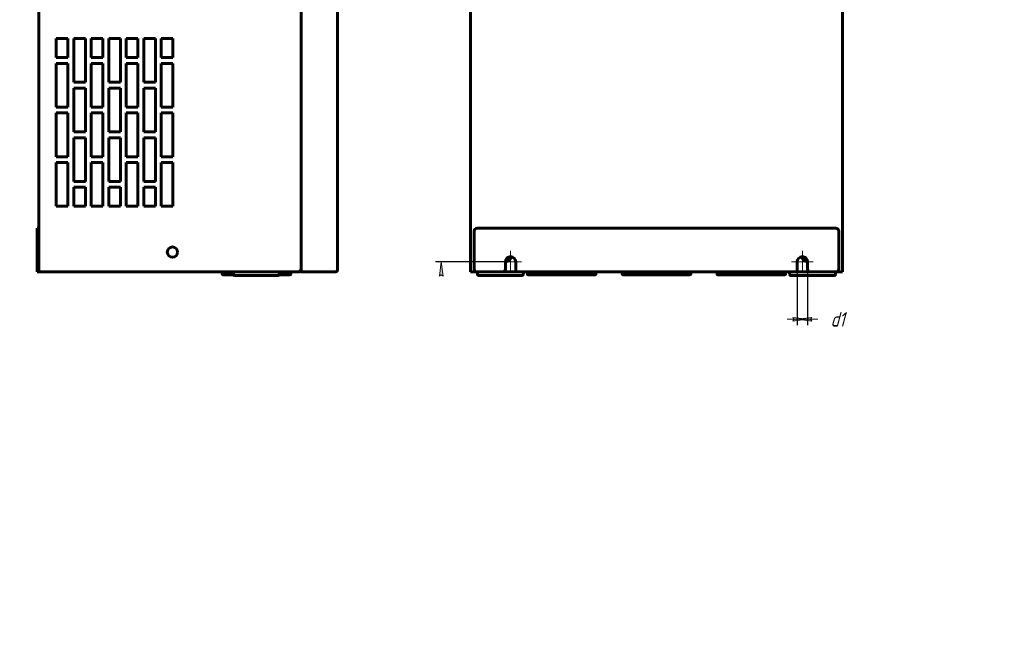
# Model space of a CAD drawing. Header units: millimetres. Extents: x 0 to 594, y 0 to 420.
# Tile 9 of 19: x 257 to 594, y 0 to 210. Entities that reach past the tile are written whole.
import ezdxf

# ---------------------------------------------------------------- set-up
doc = ezdxf.new("R2010")
doc.units = ezdxf.units.MM
for name, pattern in [('K5LT_AXLED', [12, 7.5, -1.5, 1.5, -1.5]), ('K5LT_BASIC', [0]), ('K5LT_THIN', [0])]:
    doc.linetypes.add(name, pattern=pattern)
doc.layers.add('Системный слой', color=7, linetype='Continuous')
doc.styles.add('KDIMTEXTSTYLE', font='GOST_AU.SHX', dxfattribs={"width": 0.96, "oblique": 15, "height": 5})
doc.dimstyles.new('KDIMSTYLE (0.50)', dxfattribs={"dimtxt": 5, "dimasz": 1, "dimexe": 2, "dimexo": 0, "dimgap": 1, "dimtad": 1, "dimlfac": 2, "dimtxsty": 'KDIMTEXTSTYLE', "dimsah": 1, "dimcen": 0, "dimdle": 1, "dimadec": 0, "dimazin": 0, "dimtfac": 0.667, "dimtmove": 0, "dimatfit": 3, "dimfxl": 1, "dimtvp": 1, "dimtolj": 1, "dimtzin": 0, "dimarcsym": 0})

# ---------------------------------------------------------------- blocks, each defined once
blk = doc.blocks.new('U23')
at = {"layer": 'Системный слой', "color": 150, "linetype": 'K5LT_BASIC', "lineweight": 60, "true_color": 0x0080ff}
for p, q in [((329.8574731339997, 122.538221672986), (326.1654858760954, 122.5382216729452)), ((349.1654858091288, 122.5382216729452), (345.4734985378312, 122.538221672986))]:
    blk.add_line(p, q, dxfattribs=at)
blk = doc.blocks.new('U25')
at = {"layer": 'Системный слой', "color": 150, "linetype": 'K5LT_BASIC', "lineweight": 60, "true_color": 0x0080ff}
for p, q in [((352.3168849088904, 326.0426267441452), (352.3168849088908, 326.0382216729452)), ((352.3168849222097, 123.5382216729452), (352.3168849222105, 123.5338166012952))]:
    blk.add_line(p, q, dxfattribs=at)
blk = doc.blocks.new('U26')
at = {"layer": 'Системный слой', "color": 150, "linetype": 'K5LT_BASIC', "lineweight": 60, "true_color": 0x0080ff}
for p, q in [((325.9154858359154, 123.5351321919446), (263.9154858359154, 123.5382216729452)), ((352.3168849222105, 123.5338166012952), (349.4154858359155, 123.5339611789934))]:
    blk.add_line(p, q, dxfattribs=at)
blk = doc.blocks.new('U31')
at = {"layer": 'Системный слой', "color": 150, "linetype": 'K5LT_BASIC', "lineweight": 60, "true_color": 0x0080ff}
for p, q in [((337.6654858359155, 122.2882216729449), (330.2904858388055, 122.2882216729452)), ((345.0404858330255, 122.2882216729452), (337.6654858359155, 122.2882216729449))]:
    blk.add_line(p, q, dxfattribs=at)
blk = doc.blocks.new('U51')
at = {"layer": 'Системный слой', "color": 150, "linetype": 'K5LT_BASIC', "lineweight": 60, "true_color": 0x0080ff}
for p, q in [((422.030819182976, 123.5382216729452), (427.530819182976, 123.5382216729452)), ((522.0308191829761, 123.5382216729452), (527.5308191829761, 123.5382216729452))]:
    blk.add_line(p, q, dxfattribs=at)
blk = doc.blocks.new('U57')
at = {"layer": 'Системный слой', "color": 30, "linetype": 'K5LT_AXLED', "lineweight": 18, "true_color": 0xff8000}
for q in [(524.7808191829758, 130.7882216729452), (521.0308191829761, 127.0382216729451), (524.7808191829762, 123.2882216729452), (528.5308191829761, 127.0382216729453)]:
    blk.add_line((524.7808191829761, 127.0382216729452), q, dxfattribs=at)
blk = doc.blocks.new('U58')
at = {"layer": 'Системный слой', "color": 30, "linetype": 'K5LT_AXLED', "lineweight": 18, "true_color": 0xff8000}
for q in [(424.780819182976, 130.7882216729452), (421.030819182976, 127.0382216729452), (428.530819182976, 127.0382216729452), (424.780819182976, 123.2882216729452)]:
    blk.add_line((424.780819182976, 127.0382216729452), q, dxfattribs=at)
blk = doc.blocks.new('KDIMARROW_02')
at = {"layer": 'Системный слой'}
blk.add_hatch(color=0, dxfattribs=at).paths.add_polyline_path([(4.5, -5.51091059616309e-16), (5, 0.6582624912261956), (0, 0), (5, -0.658262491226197)])
at = {"layer": 'Системный слой', "color": 0, "linetype": 'K5LT_THIN', "lineweight": 18}
for p, q in [((0, 0), (-1, 0)), ((5, 0.6582624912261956), (0, 0)), ((0, 0), (5, -0.658262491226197)), ((0, 0), (7, -8.572527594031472e-16)), ((4.5, -5.51091059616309e-16), (5, 0.6582624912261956)), ((5, -0.658262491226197), (4.5, -5.51091059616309e-16))]:
    blk.add_line(p, q, dxfattribs=at)
blk = doc.blocks.new('KDIMARROW_01')
at = {"layer": 'Системный слой'}
blk.add_hatch(color=0, dxfattribs=at).paths.add_polyline_path([(-5, -0.6582624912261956), (0, 0), (-5, 0.658262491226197), (-4.5, 5.51091059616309e-16)])
at = {"layer": 'Системный слой', "color": 0, "linetype": 'K5LT_THIN', "lineweight": 18}
for p, q in [((-4.5, 5.51091059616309e-16), (-5, 0.658262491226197)), ((-5, 0.658262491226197), (0, 0)), ((0, 0), (-5, -0.6582624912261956)), ((-5, -0.6582624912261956), (-4.5, 5.51091059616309e-16)), ((0, 0), (-1, 0))]:
    blk.add_line(p, q, dxfattribs=at)

msp = doc.modelspace()

# ---------------------------------------------------------------- linework, layer by layer
at = {"layer": 'Системный слой', "color": 150, "linetype": 'K5LT_BASIC', "lineweight": 60, "true_color": 0x0080ff}
for p, q in [((263.0654858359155, 123.5382216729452), (263.0654858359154, 336.0382216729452)), ((411.030819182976, 336.0382216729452), (411.030819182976, 123.5382216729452)), ((538.5308191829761, 123.5382216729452), (538.5308191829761, 336.0382216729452)), ((352.9654858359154, 124.2882216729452), (352.9654858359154, 325.2882216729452)), ((353.0154858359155, 124.2882216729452), (353.0154858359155, 233.8382216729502)), ((365.4654858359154, 124.2882216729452), (365.4654858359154, 233.8382216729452)), ((269.0654858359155, 203.5382216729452), (273.0654858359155, 203.5382216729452)), ((269.0654858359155, 197.0382216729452), (269.0654858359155, 203.5382216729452)), ((273.0654858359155, 203.5382216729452), (273.0654858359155, 197.0382216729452)), ((275.0654858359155, 203.5382216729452), (279.0654858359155, 203.5382216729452)), ((275.0654858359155, 188.5382216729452), (275.0654858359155, 203.5382216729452)), ((279.0654858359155, 203.5382216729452), (279.0654858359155, 188.5382216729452)), ((281.0654858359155, 197.0382216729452), (281.0654858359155, 203.5382216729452)), ((281.0654858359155, 203.5382216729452), (285.0654858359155, 203.5382216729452)), ((285.0654858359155, 203.5382216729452), (285.0654858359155, 197.0382216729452)), ((287.0654858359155, 203.5382216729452), (291.0654858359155, 203.5382216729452)), ((287.0654858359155, 188.5382216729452), (287.0654858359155, 203.5382216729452)), ((291.0654858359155, 203.5382216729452), (291.0654858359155, 188.5382216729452)), ((293.0654858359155, 203.5382216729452), (297.0654858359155, 203.5382216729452)), ((293.0654858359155, 197.0382216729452), (293.0654858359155, 203.5382216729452)), ((297.0654858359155, 203.5382216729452), (297.0654858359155, 197.0382216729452)), ((299.0654858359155, 188.5382216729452), (299.0654858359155, 203.5382216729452)), ((299.0654858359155, 203.5382216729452), (303.0654858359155, 203.5382216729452)), ((303.0654858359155, 203.5382216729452), (303.0654858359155, 188.5382216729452)), ((305.0654858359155, 203.5382216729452), (309.0654858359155, 203.5382216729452)), ((305.0654858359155, 197.0382216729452), (305.0654858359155, 203.5382216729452)), ((309.0654858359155, 203.5382216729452), (309.0654858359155, 197.0382216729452)), ((273.0654858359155, 197.0382216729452), (269.0654858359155, 197.0382216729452)), ((285.0654858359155, 197.0382216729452), (281.0654858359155, 197.0382216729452)), ((297.0654858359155, 197.0382216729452), (293.0654858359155, 197.0382216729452)), ((309.0654858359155, 197.0382216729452), (305.0654858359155, 197.0382216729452)), ((269.0654858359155, 180.0382216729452), (269.0654858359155, 195.0382216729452)), ((269.0654858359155, 195.0382216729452), (273.0654858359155, 195.0382216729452)), ((273.0654858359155, 195.0382216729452), (273.0654858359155, 180.0382216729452)), ((281.0654858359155, 195.0382216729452), (285.0654858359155, 195.0382216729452)), ((281.0654858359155, 180.0382216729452), (281.0654858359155, 195.0382216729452)), ((285.0654858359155, 195.0382216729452), (285.0654858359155, 180.0382216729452)), ((293.0654858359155, 195.0382216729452), (297.0654858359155, 195.0382216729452)), ((293.0654858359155, 180.0382216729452), (293.0654858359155, 195.0382216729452)), ((297.0654858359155, 195.0382216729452), (297.0654858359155, 180.0382216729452)), ((305.0654858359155, 180.0382216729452), (305.0654858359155, 195.0382216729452)), ((305.0654858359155, 195.0382216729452), (309.0654858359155, 195.0382216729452)), ((309.0654858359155, 195.0382216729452), (309.0654858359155, 180.0382216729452)), ((279.0654858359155, 188.5382216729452), (275.0654858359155, 188.5382216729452)), ((275.0654858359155, 171.5382216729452), (275.0654858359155, 186.5382216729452)), ((275.0654858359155, 186.5382216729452), (279.0654858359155, 186.5382216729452)), ((279.0654858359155, 186.5382216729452), (279.0654858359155, 171.5382216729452)), ((287.0654858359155, 188.5382216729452), (291.0654858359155, 188.5382216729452)), ((287.0654858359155, 171.5382216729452), (287.0654858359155, 186.5382216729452)), ((287.0654858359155, 186.5382216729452), (291.0654858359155, 186.5382216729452)), ((291.0654858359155, 186.5382216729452), (291.0654858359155, 171.5382216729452)), ((303.0654858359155, 188.5382216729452), (299.0654858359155, 188.5382216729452)), ((299.0654858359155, 171.5382216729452), (299.0654858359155, 186.5382216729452)), ((299.0654858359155, 186.5382216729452), (303.0654858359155, 186.5382216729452)), ((303.0654858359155, 186.5382216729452), (303.0654858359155, 171.5382216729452)), ((273.0654858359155, 180.0382216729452), (269.0654858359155, 180.0382216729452)), ((285.0654858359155, 180.0382216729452), (281.0654858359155, 180.0382216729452)), ((297.0654858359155, 180.0382216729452), (293.0654858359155, 180.0382216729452)), ((309.0654858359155, 180.0382216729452), (305.0654858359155, 180.0382216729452)), ((269.0654858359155, 163.0382216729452), (269.0654858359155, 178.0382216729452)), ((269.0654858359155, 178.0382216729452), (273.0654858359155, 178.0382216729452)), ((273.0654858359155, 178.0382216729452), (273.0654858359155, 163.0382216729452)), ((281.0654858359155, 178.0382216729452), (285.0654858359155, 178.0382216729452)), ((281.0654858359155, 163.0382216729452), (281.0654858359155, 178.0382216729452)), ((285.0654858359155, 178.0382216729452), (285.0654858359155, 163.0382216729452)), ((293.0654858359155, 163.0382216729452), (293.0654858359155, 178.0382216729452)), ((293.0654858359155, 178.0382216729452), (297.0654858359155, 178.0382216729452)), ((297.0654858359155, 178.0382216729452), (297.0654858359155, 163.0382216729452)), ((305.0654858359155, 178.0382216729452), (309.0654858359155, 178.0382216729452)), ((305.0654858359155, 163.0382216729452), (305.0654858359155, 178.0382216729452)), ((309.0654858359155, 178.0382216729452), (309.0654858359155, 163.0382216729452)), ((279.0654858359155, 171.5382216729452), (275.0654858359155, 171.5382216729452)), ((275.0654858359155, 169.5382216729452), (279.0654858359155, 169.5382216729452)), ((275.0654858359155, 154.5382216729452), (275.0654858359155, 169.5382216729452)), ((279.0654858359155, 169.5382216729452), (279.0654858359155, 154.5382216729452)), ((287.0654858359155, 171.5382216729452), (291.0654858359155, 171.5382216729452)), ((287.0654858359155, 169.5382216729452), (291.0654858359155, 169.5382216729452)), ((287.0654858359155, 154.5382216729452), (287.0654858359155, 169.5382216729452)), ((291.0654858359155, 169.5382216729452), (291.0654858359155, 154.5382216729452)), ((303.0654858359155, 171.5382216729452), (299.0654858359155, 171.5382216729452)), ((299.0654858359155, 154.5382216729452), (299.0654858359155, 169.5382216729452)), ((299.0654858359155, 169.5382216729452), (303.0654858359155, 169.5382216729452)), ((303.0654858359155, 169.5382216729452), (303.0654858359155, 154.5382216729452)), ((273.0654858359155, 163.0382216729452), (269.0654858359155, 163.0382216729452)), ((285.0654858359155, 163.0382216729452), (281.0654858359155, 163.0382216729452)), ((297.0654858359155, 163.0382216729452), (293.0654858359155, 163.0382216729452)), ((309.0654858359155, 163.0382216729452), (305.0654858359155, 163.0382216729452)), ((269.0654858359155, 146.0382216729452), (269.0654858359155, 161.0382216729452)), ((269.0654858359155, 161.0382216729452), (273.0654858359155, 161.0382216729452)), ((273.0654858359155, 161.0382216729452), (273.0654858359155, 146.0382216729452)), ((281.0654858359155, 146.0382216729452), (281.0654858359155, 161.0382216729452)), ((281.0654858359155, 161.0382216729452), (285.0654858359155, 161.0382216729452)), ((285.0654858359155, 161.0382216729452), (285.0654858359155, 146.0382216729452)), ((293.0654858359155, 161.0382216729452), (297.0654858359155, 161.0382216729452)), ((293.0654858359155, 146.0382216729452), (293.0654858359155, 161.0382216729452)), ((297.0654858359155, 161.0382216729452), (297.0654858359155, 146.0382216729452)), ((305.0654858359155, 146.0382216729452), (305.0654858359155, 161.0382216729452)), ((305.0654858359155, 161.0382216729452), (309.0654858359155, 161.0382216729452)), ((309.0654858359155, 161.0382216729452), (309.0654858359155, 146.0382216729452)), ((279.0654858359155, 154.5382216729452), (275.0654858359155, 154.5382216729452)), ((275.0654858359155, 152.5382216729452), (279.0654858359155, 152.5382216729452)), ((275.0654858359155, 146.0382216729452), (275.0654858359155, 152.5382216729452)), ((279.0654858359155, 152.5382216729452), (279.0654858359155, 146.0382216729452)), ((287.0654858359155, 154.5382216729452), (291.0654858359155, 154.5382216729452)), ((287.0654858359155, 146.0382216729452), (287.0654858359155, 152.5382216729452)), ((287.0654858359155, 152.5382216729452), (291.0654858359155, 152.5382216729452)), ((291.0654858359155, 152.5382216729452), (291.0654858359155, 146.0382216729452)), ((303.0654858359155, 154.5382216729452), (299.0654858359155, 154.5382216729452)), ((299.0654858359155, 152.5382216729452), (303.0654858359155, 152.5382216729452)), ((299.0654858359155, 146.0382216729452), (299.0654858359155, 152.5382216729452)), ((303.0654858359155, 152.5382216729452), (303.0654858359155, 146.0382216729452)), ((273.0654858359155, 146.0382216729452), (269.0654858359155, 146.0382216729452)), ((279.0654858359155, 146.0382216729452), (275.0654858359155, 146.0382216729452)), ((285.0654858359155, 146.0382216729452), (281.0654858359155, 146.0382216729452)), ((291.0654858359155, 146.0382216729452), (287.0654858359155, 146.0382216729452)), ((297.0654858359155, 146.0382216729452), (293.0654858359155, 146.0382216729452)), ((303.0654858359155, 146.0382216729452), (299.0654858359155, 146.0382216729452)), ((309.0654858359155, 146.0382216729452), (305.0654858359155, 146.0382216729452)), ((262.4654858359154, 137.5382216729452), (262.4654858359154, 138.5382216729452)), ((262.4654858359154, 138.5382216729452), (263.0654858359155, 138.5382216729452)), ((263.0654858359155, 138.5382216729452), (263.0654858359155, 137.5382216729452)), ((536.2808191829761, 138.5382216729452), (413.280819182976, 138.5382216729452)), ((262.4654858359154, 124.5382216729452), (262.4654858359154, 137.5382216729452)), ((263.0654858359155, 124.5382216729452), (263.0654858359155, 137.5382216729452)), ((412.280819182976, 137.5382216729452), (412.280819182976, 124.5382216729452)), ((537.2808191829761, 124.5382216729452), (537.2808191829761, 137.5382216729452)), ((424.157450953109, 128.5185021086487), (423.8328582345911, 128.1660250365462)), ((423.8868547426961, 128.1163001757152), (424.162758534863, 128.4159056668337)), ((424.2294462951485, 128.4522022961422), (424.157450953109, 128.5185021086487)), ((424.162758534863, 128.4159056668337), (424.192834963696, 127.8345259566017)), ((424.2514078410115, 127.8620105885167), (424.2294462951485, 128.4522022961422)), ((424.4430089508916, 128.6914341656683), (424.3783150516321, 128.5367060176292)), ((424.3783150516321, 128.5367060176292), (424.4347508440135, 128.5131094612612)), ((424.4347508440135, 128.5131094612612), (424.499444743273, 128.6678376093)), ((424.499444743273, 128.6678376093), (424.4430089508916, 128.6914341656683)), ((423.030819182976, 124.5382216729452), (423.030819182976, 127.0382216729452)), ((423.3739052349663, 127.9385124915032), (423.3451936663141, 127.8763320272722)), ((423.3451936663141, 127.8763320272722), (423.3544411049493, 127.8146896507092)), ((423.3544411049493, 127.8146896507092), (423.4221464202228, 127.8388144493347)), ((423.410829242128, 127.9776442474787), (423.3739052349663, 127.9385124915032)), ((423.4631441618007, 128.0092726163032), (423.410829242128, 127.9776442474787)), ((423.4211116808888, 127.8774082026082), (423.4467516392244, 127.9125192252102)), ((423.4221464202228, 127.8388144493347), (423.4211116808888, 127.8774082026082)), ((423.4467516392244, 127.9125192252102), (423.4877822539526, 127.9401267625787)), ((423.5165924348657, 127.5737553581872), (423.4488871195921, 127.5496305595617)), ((423.4488871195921, 127.5496305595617), (423.4807031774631, 127.4960298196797)), ((423.564702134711, 128.0454598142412), (423.4631441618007, 128.0092726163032)), ((423.4807031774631, 127.4960298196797), (423.5422655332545, 127.4660158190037)), ((423.4877822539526, 127.9401267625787), (423.5893402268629, 127.9763139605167)), ((423.5401957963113, 127.5432032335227), (423.5165924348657, 127.5737553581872)), ((423.5822611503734, 127.5322170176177), (423.5401957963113, 127.5432032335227)), ((423.5422655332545, 127.4660158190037), (423.5956149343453, 127.4590503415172)), ((423.6252294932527, 128.0540394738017), (423.564702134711, 128.0454598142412)), ((423.631504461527, 127.5367759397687), (423.5822611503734, 127.5322170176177)), ((423.5893402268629, 127.9763139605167), (423.6385832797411, 127.9808727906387)), ((423.5956149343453, 127.4590503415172), (423.6561425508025, 127.4676300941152)), ((423.6785791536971, 128.0470740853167), (423.6252294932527, 128.0540394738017)), ((423.733062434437, 127.5729631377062), (423.631504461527, 127.5367759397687)), ((423.6385832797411, 127.9808727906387), (423.6806486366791, 127.9698865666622)), ((423.6561425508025, 127.4676300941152), (423.757700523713, 127.5038172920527)), ((423.7401412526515, 128.0170599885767), (423.6785791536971, 128.0470740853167)), ((423.6806486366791, 127.9698865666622), (423.715536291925, 127.9433553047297)), ((423.715536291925, 127.9433553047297), (423.7432457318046, 127.9012788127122)), ((423.7740927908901, 127.6005705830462), (423.733062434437, 127.5729631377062)), ((423.7791352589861, 127.9790044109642), (423.7401412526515, 128.0170599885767)), ((423.7432457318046, 127.9012788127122), (423.804840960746, 127.7284141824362)), ((423.757700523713, 127.5038172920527), (423.81001518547, 127.5354455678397)), ((423.7997327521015, 127.6356815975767), (423.7740927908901, 127.6005705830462)), ((423.810951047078, 127.9254036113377), (423.7791352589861, 127.9790044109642)), ((423.809982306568, 127.6782962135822), (423.7997327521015, 127.6356815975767)), ((423.804840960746, 127.7284141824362), (423.809982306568, 127.6782962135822)), ((423.81001518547, 127.5354455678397), (423.8469394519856, 127.5745774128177)), ((423.8725462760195, 127.7525389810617), (423.810951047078, 127.9254036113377)), ((423.8328582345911, 128.1660250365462), (423.8868547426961, 128.1163001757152)), ((423.8469394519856, 127.5745774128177), (423.8756507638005, 127.6367577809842)), ((423.8817939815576, 127.6908966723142), (423.8725462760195, 127.7525389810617)), ((423.8756507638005, 127.6367577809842), (423.8817939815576, 127.6908966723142)), ((424.192834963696, 127.8345259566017), (424.2558308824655, 127.7765136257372)), ((424.535426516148, 128.1704280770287), (424.2514078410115, 127.8620105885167)), ((424.2558308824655, 127.7765136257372), (424.5804236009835, 128.1289906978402)), ((424.5804236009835, 128.1289906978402), (424.535426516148, 128.1704280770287)), ((426.530819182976, 124.5382216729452), (426.530819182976, 127.0382216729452)), ((523.0308191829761, 124.5382216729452), (523.0308191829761, 127.0382216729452)), ((526.5308191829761, 124.5382216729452), (526.5308191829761, 127.0382216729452)), ((262.4654858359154, 123.5382216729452), (262.4654858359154, 124.5382216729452)), ((262.4654858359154, 123.5382216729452), (263.0654858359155, 123.5382216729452)), ((263.0654858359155, 124.5382216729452), (263.0654858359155, 123.5382216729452)), ((263.9154858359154, 123.5382216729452), (263.0654858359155, 123.5382216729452)), ((352.3154858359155, 123.5382216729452), (263.9154858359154, 123.5382216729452)), ((325.9154858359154, 123.5382216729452), (325.9154858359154, 122.7882216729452)), ((329.7904858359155, 122.7882216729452), (329.7904858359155, 123.5382216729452)), ((345.5404858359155, 122.7882216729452), (345.5404858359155, 123.5382216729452)), ((349.4154858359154, 123.5382216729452), (349.4154858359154, 122.7882216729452)), ((352.3154858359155, 123.5382216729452), (352.3654858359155, 123.5382216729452)), ((352.3654858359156, 123.5382216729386), (352.3168849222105, 123.5338166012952)), ((352.3168849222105, 123.5338166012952), (352.3182483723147, 123.5382216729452)), ((352.3654858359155, 123.5382216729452), (352.9654858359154, 124.2882216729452)), ((353.0093864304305, 124.2882216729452), (352.9654858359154, 124.2882216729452)), ((352.9654858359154, 124.1882216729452), (352.9654858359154, 124.2665981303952)), ((352.9868487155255, 124.2882182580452), (353.0154858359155, 124.2882216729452)), ((353.0093864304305, 124.2882216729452), (353.0154858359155, 124.2882216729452)), ((353.0154858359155, 123.5382216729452), (353.0154858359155, 124.2882216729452)), ((359.2589704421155, 123.5382216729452), (353.0154858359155, 123.5382216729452)), ((364.7154858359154, 123.5382216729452), (359.2589704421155, 123.5382216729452)), ((411.030819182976, 123.5382216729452), (411.880819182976, 123.5382216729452)), ((411.630866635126, 123.5338166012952), (411.6308746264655, 123.5384171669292)), ((411.880819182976, 123.5382216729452), (413.280819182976, 123.5382216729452)), ((413.280819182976, 123.5382216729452), (422.030819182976, 123.5382216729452)), ((413.405819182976, 122.7882216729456), (413.405819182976, 123.5382216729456)), ((428.6558191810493, 122.2882216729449), (413.9058191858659, 122.2882216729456)), ((427.530819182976, 123.5382216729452), (522.0308191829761, 123.5382216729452)), ((429.155819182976, 122.7882216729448), (429.155819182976, 123.5382216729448)), ((430.5308191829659, 123.5382216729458), (430.5308191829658, 122.7882216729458)), ((453.7808191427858, 122.5382216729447), (430.7808192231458, 122.5382216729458)), ((454.0308191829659, 123.5382216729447), (454.0308191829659, 122.7882216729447)), ((463.0308191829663, 123.5382216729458), (463.0308191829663, 122.7882216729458)), ((486.2808191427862, 122.5382216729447), (463.2808192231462, 122.5382216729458)), ((486.5308191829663, 123.5382216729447), (486.5308191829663, 122.7882216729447)), ((495.5308191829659, 123.5382216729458), (495.5308191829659, 122.7882216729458)), ((518.7808191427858, 122.5382216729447), (495.7808192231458, 122.5382216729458)), ((519.030819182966, 123.5382216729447), (519.0308191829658, 122.7882216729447)), ((520.405819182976, 122.7882216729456), (520.405819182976, 123.5382216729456)), ((535.6558191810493, 122.2882216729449), (520.905819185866, 122.2882216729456)), ((527.5308191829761, 123.5382216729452), (536.2808191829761, 123.5382216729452)), ((536.155819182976, 122.7882216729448), (536.1558191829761, 123.5382216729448)), ((536.2808191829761, 123.5382216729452), (537.680819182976, 123.5382216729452)), ((538.5308191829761, 123.5382216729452), (537.680819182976, 123.5382216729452)), ((537.930771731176, 123.5338166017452), (537.9307637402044, 123.5384171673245))]:
    msp.add_line(p, q, dxfattribs=at)
msp.add_circle((308.8654858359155, 130.3382216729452), 1.75, dxfattribs=at)
for centre, radius, start, end in [((413.280819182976, 137.5382216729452), 1, 90.00000000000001, 180), ((536.2808191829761, 137.5382216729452), 1, 0, 90), ((424.780819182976, 127.0382216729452), 1.75, 0, 180), ((423.130819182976, 129.1382216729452), 2, 267.2199435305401, 349.0945096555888), ((423.130819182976, 129.1382216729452), 1.849999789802, 267.4661202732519, 348.8483329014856), ((423.130819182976, 129.1382216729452), 1.150000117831, 279.5464152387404, 336.7680379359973), ((423.130819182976, 129.1382216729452), 1, 289.8158416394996, 326.4986115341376), ((524.7808191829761, 127.0382216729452), 1.75, 0, 180), ((526.430819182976, 129.1382216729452), 2, 190.9054903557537, 272.7800564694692), ((526.430819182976, 129.1382216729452), 1.849999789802, 191.1516670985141, 272.5338797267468), ((526.430819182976, 129.1382216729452), 1.150000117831, 203.2319620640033, 260.453584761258), ((526.430819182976, 129.1382216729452), 1, 213.5013884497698, 250.1841583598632), ((326.1654858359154, 122.7882216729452), 0.2500000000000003, 180, 270.0000092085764), ((330.2904858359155, 122.7882216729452), 0.4999999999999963, 179.9999999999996, 270.0000003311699), ((345.0404858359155, 122.7882216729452), 0.4999999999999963, 269.9999996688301, 0), ((349.1654858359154, 122.7882216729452), 0.2500000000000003, 269.9999907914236, 0), ((352.3154858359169, 124.1882216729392), 0.65, 269.9999999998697, 0), ((352.9871093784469, 124.2665981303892), 0.021623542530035, 90.69075270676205, 179.9999999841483), ((364.7154858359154, 124.2882216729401), 0.75, 270, 0), ((413.280819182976, 124.5382216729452), 1, 180, 270), ((413.905819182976, 122.7882216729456), 0.4999999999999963, 179.999999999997, 270.0000003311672), ((422.030819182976, 124.5382216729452), 1, 270, 0), ((427.530819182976, 124.5382216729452), 1, 180, 270), ((428.655819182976, 122.7882216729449), 0.4999999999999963, 269.9999996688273, 0), ((430.7808191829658, 122.7882216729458), 0.2500000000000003, 180, 270.0000092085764), ((453.7808191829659, 122.7882216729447), 0.2500000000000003, 269.9999907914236, 0), ((463.2808191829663, 122.7882216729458), 0.2500000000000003, 180, 270.0000092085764), ((486.2808191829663, 122.7882216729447), 0.2500000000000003, 269.9999907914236, 0), ((495.7808191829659, 122.7882216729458), 0.2500000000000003, 180, 270.0000092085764), ((518.7808191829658, 122.7882216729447), 0.2500000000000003, 269.9999907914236, 0), ((520.905819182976, 122.7882216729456), 0.4999999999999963, 179.999999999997, 270.0000003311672), ((522.0308191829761, 124.5382216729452), 1, 270, 0), ((527.5308191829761, 124.5382216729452), 1, 180, 270), ((535.655819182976, 122.7882216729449), 0.4999999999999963, 269.9999996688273, 0), ((536.2808191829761, 124.5382216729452), 1, 270, 0)]:
    msp.add_arc(centre, radius, start, end, dxfattribs=at)

# ---------------------------------------------------------------- block references
at = {"layer": 'Системный слой'}
for name in ['U25', 'U58', 'U57', 'U26', 'U23', 'U31', 'U51']:
    msp.add_blockref(name, (0, 0), dxfattribs=at)

# ---------------------------------------------------------------- dimensions: what is measured, and where the dimension line sits
at = {"layer": 'Системный слой', "color": 7}
msp.add_linear_dim(base=(401.0308191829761, 127.0382216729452), p1=(423.030819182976, 331.7882216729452), p2=(423.030819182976, 127.0382216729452), angle=90, location=(401.0308191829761, 229.4132216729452), text='\\H5.0;\\W0.965;\\Q15;\\H5.0;\\W0.965;\\Q15;\\Q15;В1', dimstyle='KDIMSTYLE (0.50)', override={"dimexo": 0, "dimblk1": 'KDIMARROW_01', "dimblk2": 'KDIMARROW_01', "dimse1": 0, "dimse2": 0, "dimclrt": 7, "dimtolj": 1}, dxfattribs=at).render()
msp.add_linear_dim(base=(523.0308191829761, 107.2882216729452), p1=(526.5308191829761, 125.7882216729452), p2=(523.0308191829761, 124.5382216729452), location=(536.8882148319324, 107.2882216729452), text='\\H5.0;\\W0.965;\\Q15;\\H5.0;\\W0.965;\\Q15;\\Q15;d1', dimstyle='KDIMSTYLE (0.50)', override={"dimexo": 0, "dimblk1": 'KDIMARROW_02', "dimblk2": 'KDIMARROW_02', "dimse1": 0, "dimse2": 0, "dimclrt": 7, "dimtolj": 1}, dxfattribs=at).render()

doc.saveas('drawing.dxf')
